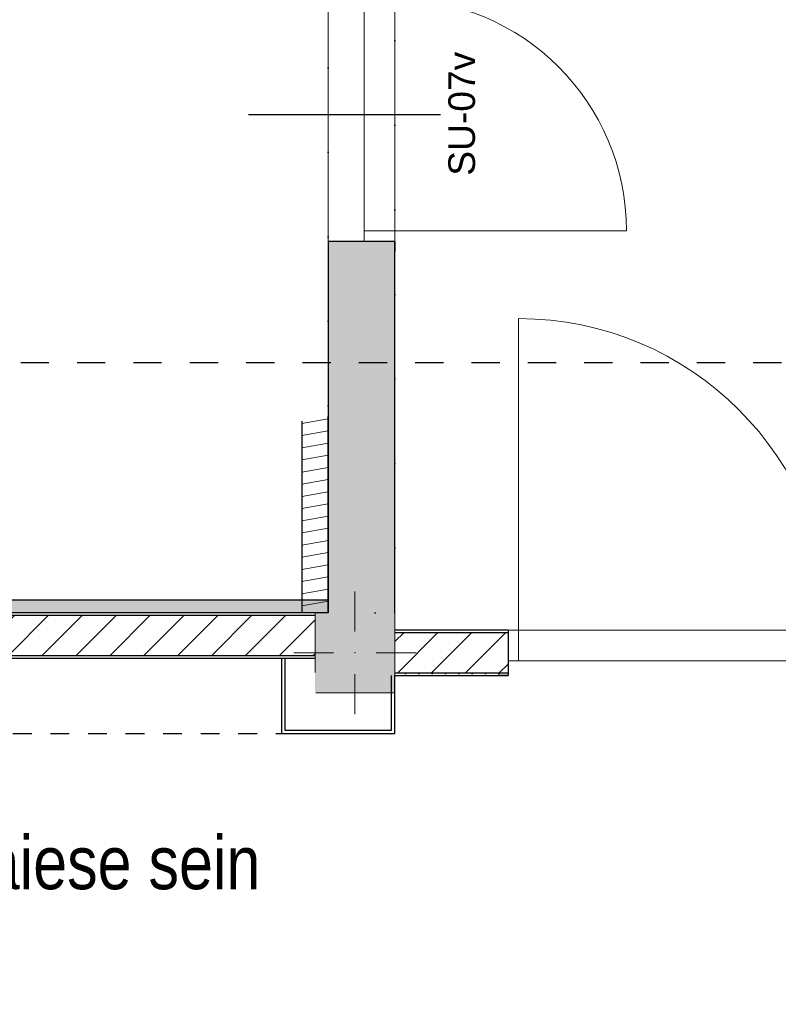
# Model space of a CAD drawing. Header units: millimetres. Extents: x -63554 to 200, y -19084 to 40052.
# Tile 40 of 120: x -42699 to -39850, y -7650 to -3953. Entities that reach past the tile are written whole.
import ezdxf

# ---------------------------------------------------------------- set-up
doc = ezdxf.new("R2010")
doc.units = ezdxf.units.MM
doc.header["$MEASUREMENT"] = 0
for name, pattern in [('Dashed', [211.666667, 105.833333, -105.833333]), ('Dashed Small', [141.111111, 70.555556, -70.555556]), ('Dotted', [317.499995, 0, -317.499995])]:
    doc.linetypes.add(name, pattern=pattern)
for name, color, linetype in [('1232_Kandvad vaheseinad', 7, 'Continuous'), ('1233_Postid', 7, 'Continuous'), ('New_014_Ruumi netopind', 7, 'Continuous'), ('New_1311_Vaheseinad', 7, 'Continuous'), ('New_Archicad Door Markers', 7, 'Continuous'), ('New_Archicad Doors', 7, 'Continuous')]:
    doc.layers.add(name, color=color, linetype=linetype)
for name, color, linetype, lineweight in [('1232_Kandvad vaheseinad_Pen_No__101', 252, 'Continuous', 13), ('1232_Kandvad vaheseinad_Pen_No__41', 7, 'Continuous', 25), ('1233_Postid_Pen_No__1', 7, 'Continuous', 13), ('1233_Postid_Pen_No__101', 252, 'Continuous', 13), ('New_1311_Vaheseinad_Pen_No__101', 252, 'Continuous', 13), ('New_1311_Vaheseinad_Pen_No__41', 7, 'Continuous', 25), ('New_1321_Põranda kattetarindid_Pen_No__41', 7, 'Continuous', 25), ('New_Archicad Door Markers_Pen_No__7', 7, 'Continuous', 35), ('New_Archicad Doors_Pen_No__101', 252, 'Continuous', 13)]:
    doc.layers.add(name, color=color, linetype=linetype, lineweight=lineweight)
doc.layers.add('New_Archicad Door Markers_Pen_No__5', color=7, linetype='Continuous', lineweight=25, true_color=0x40a5ff)
doc.styles.add('GENERATED_STYLE_1', font='arial.ttf')
pattern_1 = [(0, (0, 0), (0, 86.60254), [0, -50]), (0, (25, 43.3), (0, 86.60254), [0, -50])]
pattern_2 = [(45, (0, 0), (-63.6396, 63.6396), [])]

# ---------------------------------------------------------------- blocks, each defined once
blk = doc.blocks.new('Wall_46_1', base_point=(-41590, -6180))
at = {"layer": 'New_1311_Vaheseinad_Pen_No__101', "linetype": 'Continuous', "lineweight": 13}
h = blk.add_hatch(dxfattribs=at)
h.set_pattern_fill('PLASTER_0001', color=252, style=0, pattern_type=2)
h.set_pattern_definition(pattern_1)
h.paths.add_polyline_path([(-41590, -6180), (-44290, -6180), (-44290, -6190), (-41590, -6190)])
h = blk.add_hatch(dxfattribs=at)
h.set_pattern_fill('MASONRY_BLOCK_0001', color=252, style=0, pattern_type=2)
h.set_pattern_definition(pattern_2)
h.paths.add_polyline_path([(-44290, -6340), (-41590, -6340), (-41590, -6190), (-44290, -6190)])
h = blk.add_hatch(dxfattribs=at)
h.set_pattern_fill('PLASTER_0001', color=252, style=0, pattern_type=2)
h.set_pattern_definition(pattern_1)
h.paths.add_polyline_path([(-44290, -6350), (-41590, -6350), (-41590, -6340), (-44290, -6340)])
at = {"layer": 'New_1311_Vaheseinad_Pen_No__41', "color": 7, "linetype": 'Continuous', "lineweight": 25}
for p, q in [((-41590, -6190), (-44290, -6190)), ((-44290, -6340), (-41590, -6340))]:
    blk.add_line(p, q, dxfattribs=at)
at = {"layer": 'New_1311_Vaheseinad_Pen_No__41', "color": 7, "linetype": 'Continuous', "lineweight": 25, "flags": 128}
for points in [[(-41590, -6180), (-44290, -6180)], [(-44290, -6350), (-41590, -6350)]]:
    blk.add_lwpolyline(points, dxfattribs=at)
blk = doc.blocks.new('Wall_181_1', base_point=(-41540, -6179))
at = {"layer": 'New_1311_Vaheseinad_Pen_No__101', "linetype": 'Continuous', "lineweight": 13}
h = blk.add_hatch(dxfattribs=at)
h.set_pattern_fill('WOOD_0001', color=252, style=0, pattern_type=2)
h.set_pattern_definition([(10, (0, 0), (-7.81417, 44.31635), [])])
h.paths.add_polyline_path([(-41540, -6179), (-41540, -5442), (-41640, -5460), (-41640, -6179)])
at = {"layer": 'New_1311_Vaheseinad_Pen_No__41', "color": 7, "linetype": 'Continuous', "lineweight": 25, "flags": 128}
for points in [[(-41640, -5460), (-41640, -6179)], [(-41540, -6179), (-41540, -5442)], [(-41640, -6179), (-41540, -6179)]]:
    blk.add_lwpolyline(points, dxfattribs=at)
blk = doc.blocks.new('Column_182_1', base_point=(-41440, -6330))
at = {"layer": '1233_Postid_Pen_No__101', "linetype": 'Continuous', "lineweight": 0, "true_color": 0x4c4c4c}
for points in [[(-41590, -6180), (-41590, -6404), (-41586, -6404), (-41586.3, -6480), (-41290, -6480), (-41290, -6180), (-41540, -6180)], [(-41590, -6480), (-41586.3, -6480), (-41586, -6404), (-41590, -6404)]]:
    blk.add_hatch(color=251, dxfattribs=at).paths.add_polyline_path(points)
at = {"layer": '1233_Postid_Pen_No__1', "color": 7, "linetype": 'Continuous', "lineweight": 13}
for p, q in [((-41440, -6250), (-41440, -6100)), ((-41520, -6330), (-41670, -6330)), ((-41360, -6330), (-41210, -6330)), ((-41440, -6410), (-41440, -6560))]:
    blk.add_line(p, q, dxfattribs=at)
at = {"layer": '1233_Postid_Pen_No__1', "color": 7, "linetype": 'Continuous', "lineweight": 13, "flags": 128}
for points in [[(-41540, -6180), (-41590, -6180), (-41590, -6404)], [(-41586.3, -6480), (-41290, -6480), (-41290, -6180)]]:
    blk.add_lwpolyline(points, dxfattribs=at)
at = {"layer": '1233_Postid_Pen_No__1', "color": 7, "linetype": 'Continuous', "lineweight": 13}
blk.add_point((-41440, -6330), dxfattribs=at)
blk = doc.blocks.new('D Marker 26_20')
at = {"layer": 'New_Archicad Door Markers_Pen_No__5', "color": 161, "linetype": 'Continuous', "lineweight": 25, "true_color": 0x40a5ff}
blk.add_line((0, 171.4), (0, -550), dxfattribs=at)
at = {"layer": 'New_Archicad Door Markers_Pen_No__7', "color": 7, "lineweight": 35, "insert": (228.6, 302.4), "char_height": 100, "attachment_point": 7, "rotation": 180, "style": 'GENERATED_STYLE_1'}
blk.add_mtext('\\A1;{\\pql;\\pt0;\\fArial|b0|i0|c0|p0;\\W1.000000;SU-07v\\fArial|b0|i0|c0|p0;\\W1.000000;\\fArial|b0|i0|c0|p0;\\W1.000000;\\fArial|b0|i0|c0|p0;\\W1.000000;}', dxfattribs=at)
blk = doc.blocks.new('Door 26[34]_1')
at = {"layer": 'New_Archicad Doors_Pen_No__101', "color": 252, "linetype": 'Continuous', "lineweight": 13}
for p, q in [((-41540, -3835), (-41540, -3798)), ((-41540, -3835), (-41540, -3798)), ((-41290, -3835), (-41290, -3798)), ((-41290, -3835), (-41290, -3798)), ((-41405, -3835), (-41540, -3835)), ((-41405, -3835), (-41540, -3835)), ((-41405, -3835), (-41405, -3875)), ((-41290, -3835), (-41405, -3835)), ((-41290, -3835), (-41405, -3835)), ((-41290, -3835), (-41405, -3835)), ((-41290, -3875), (-41290, -3835)), ((-41405, -4745), (-41405, -3875)), ((-41405, -3875), (-41290, -3875)), ((-41290, -3875), (-41290, -4745)), ((-41290, -4745), (-41405, -4745)), ((-41405, -4745), (-41405, -4785)), ((-41290, -4785), (-41290, -4745)), ((-41290, -4745), (-40420, -4745)), ((-41405, -4785), (-41540, -4785)), ((-41405, -4785), (-41540, -4785)), ((-41540, -4785), (-41540, -4822)), ((-41540, -4785), (-41540, -4822)), ((-41405, -4785), (-41290, -4785)), ((-41290, -4785), (-41405, -4785)), ((-41290, -4785), (-41405, -4785)), ((-41290, -4785), (-41290, -4822)), ((-41290, -4785), (-41290, -4822))]:
    blk.add_line(p, q, dxfattribs=at)
blk.add_arc((-41290, -4745), 870, 0, 90, dxfattribs=at)
at = {"layer": 'New_Archicad Door Markers', "color": 161, "lineweight": 25, "true_color": 0x40a5ff, "zscale": 1000, "rotation": 270}
blk.add_blockref('D Marker 26_20', (-41290, -4310), dxfattribs=at)

msp = doc.modelspace()

# ---------------------------------------------------------------- hatches: boundary and pattern name
at = {"layer": '1232_Kandvad vaheseinad_Pen_No__101', "linetype": 'Continuous', "lineweight": 0, "true_color": 0x4c4c4c}
for points in [[(-41540, -6180), (-41290, -6180), (-41290, -4785), (-41540, -4785)], [(-41540, -6180), (-41540, -6131.1), (-44590, -6131.1), (-44590, -6180)]]:
    msp.add_hatch(color=251, dxfattribs=at).paths.add_polyline_path(points)
at = {"layer": 'New_1311_Vaheseinad_Pen_No__101', "linetype": 'Continuous', "lineweight": 13}
h = msp.add_hatch(dxfattribs=at)
h.set_pattern_fill('PLASTER_0001', color=252, style=0, pattern_type=2)
h.set_pattern_definition(pattern_1)
h.paths.add_polyline_path([(-41290, -6245), (-41290, -6255), (-40865, -6255), (-40865, -6245)])
h = msp.add_hatch(dxfattribs=at)
h.set_pattern_fill('MASONRY_BLOCK_0001', color=252, style=0, pattern_type=2)
h.set_pattern_definition(pattern_2)
h.paths.add_polyline_path([(-41290, -6405), (-40865, -6405), (-40865, -6255), (-41290, -6255)])
h = msp.add_hatch(dxfattribs=at)
h.set_pattern_fill('PLASTER_0001', color=252, style=0, pattern_type=2)
h.set_pattern_definition(pattern_1)
h.paths.add_polyline_path([(-40865, -6405), (-41290, -6405), (-41290, -6415), (-40865, -6415)])

# ---------------------------------------------------------------- linework, layer by layer
at = {"linetype": 'Dashed Small'}
msp.add_line((-44277, -6633.1), (-41716, -6633.1), dxfattribs=at)
at = {"color": 240, "linetype": 'Dashed', "true_color": 0xed1f24}
msp.add_lwpolyline([(-49680.2, -5239.9), (-36331.5, -5239.9), (-36331.5, -17040.3), (-49680.2, -17040.3)], close=True, dxfattribs=at)
for points in [[(-41716, -6350), (-41716, -6633.1), (-41290, -6633.1), (-41290, -6415)], [(-41703, -6350), (-41703, -6620.1), (-41303, -6620.1), (-41303, -6415)]]:
    msp.add_lwpolyline(points)
at = {"layer": '1232_Kandvad vaheseinad', "color": 7, "lineweight": 25}
msp.add_line((-44590, -6131.1), (-41540, -6131.1), dxfattribs=at)
msp.add_lwpolyline([(-44590, -6131.1), (-41540, -6131.1), (-41540, -6180), (-44590, -6180)], close=True, dxfattribs=at)
at = {"layer": '1232_Kandvad vaheseinad_Pen_No__41', "color": 7, "linetype": 'Continuous', "lineweight": 25}
for p, q in [((-41540, -4785), (-41540, -4822)), ((-41405, -4785), (-41540, -4785)), ((-41290, -4785), (-41405, -4785)), ((-41290, -4785), (-41290, -4822))]:
    msp.add_line(p, q, dxfattribs=at)
at = {"layer": '1232_Kandvad vaheseinad_Pen_No__41', "color": 7, "linetype": 'Continuous', "lineweight": 25, "flags": 128}
for points in [[(-41540, -4785), (-41540, -6180)], [(-41290, -6180), (-41290, -4785)]]:
    msp.add_lwpolyline(points, dxfattribs=at)
at = {"layer": 'New_014_Ruumi netopind', "color": 254, "linetype": 'Continuous', "lineweight": 0, "true_color": 0xfdf2d0}
for p, q in [((-41290, -1675), (-41290, -6180)), ((-41290, -6180), (-41290, -6245)), ((-41290, -6245), (-38600, -6245))]:
    msp.add_line(p, q, dxfattribs=at)
at = {"layer": 'New_014_Ruumi netopind', "color": 254, "linetype": 'Continuous', "lineweight": 0, "true_color": 0xfdf2d0, "flags": 128}
msp.add_lwpolyline([(-41590, -6180), (-41540, -6180), (-41540, -470), (-41590, -470), (-41590, -110), (-43922.4, -110), (-43922.4, -2910), (-45122.4, -2910), (-45122.4, -110), (-46125, -110), (-47195, -110), (-47195, -565), (-47650, -565), (-47650, -6130.1), (-44590, -6130.1), (-44590, -6180), (-44290, -6180)], close=True, dxfattribs=at)
at = {"layer": 'New_1311_Vaheseinad_Pen_No__41', "color": 7, "linetype": 'Continuous', "lineweight": 25}
for p, q in [((-40865, -6245), (-40902, -6245)), ((-40865, -6245), (-40865, -6255)), ((-40865, -6255), (-41290, -6255)), ((-40865, -6255), (-40865, -6360)), ((-40865, -6360), (-40865, -6405)), ((-41290, -6405), (-40865, -6405)), ((-40865, -6415), (-40902, -6415)), ((-40865, -6405), (-40865, -6415))]:
    msp.add_line(p, q, dxfattribs=at)
at = {"layer": 'New_1311_Vaheseinad_Pen_No__41', "color": 7, "linetype": 'Continuous', "lineweight": 25, "flags": 128}
for points in [[(-40865, -6245), (-41290, -6245)], [(-41290, -6415), (-40865, -6415)]]:
    msp.add_lwpolyline(points, dxfattribs=at)
at = {"layer": 'New_1321_Põranda kattetarindid_Pen_No__41', "color": 7, "linetype": 'Dotted', "lineweight": 25, "flags": 128}
msp.add_lwpolyline([(-41540, -470), (-41290, -470), (-41290, -6180), (-41540, -6180)], close=True, dxfattribs=at)
at = {"layer": 'New_Archicad Doors_Pen_No__101', "color": 252, "linetype": 'Continuous', "lineweight": 13}
for p, q in [((-40825, -6245), (-40825, -5075)), ((-40865, -6245), (-40902, -6245)), ((-40865, -6245), (-40902, -6245)), ((-40865, -6245), (-40825, -6245)), ((-40865, -6360), (-40865, -6245)), ((-40865, -6245), (-40865, -6255)), ((-40865, -6245), (-40865, -6255)), ((-39655, -6245), (-40825, -6245)), ((-40825, -6245), (-40825, -6360)), ((-40865, -6255), (-40865, -6360)), ((-40865, -6255), (-40865, -6360)), ((-40825, -6360), (-40865, -6360)), ((-40865, -6360), (-40865, -6405)), ((-40865, -6360), (-40865, -6405)), ((-40825, -6360), (-39655, -6360)), ((-40865, -6415), (-40902, -6415)), ((-40865, -6415), (-40902, -6415)), ((-40865, -6405), (-40865, -6415)), ((-40865, -6405), (-40865, -6415))]:
    msp.add_line(p, q, dxfattribs=at)
msp.add_arc((-40825, -6245), 1170, 0, 90, dxfattribs=at)

# ---------------------------------------------------------------- block references
at = {"layer": '1233_Postid', "color": 7, "lineweight": 13}
msp.add_blockref('Column_182_1', (-41440, -6330), dxfattribs=at)
at = {"layer": 'New_1311_Vaheseinad', "color": 7, "lineweight": 25}
for name, p in [('Wall_181_1', (-41540, -6179)), ('Wall_46_1', (-41590, -6180))]:
    msp.add_blockref(name, p, dxfattribs=at)
at = {"layer": 'New_Archicad Doors', "color": 252, "linetype": 'Continuous', "lineweight": 13}
msp.add_blockref('Door 26[34]_1', (0, 0), dxfattribs=at)

# ---------------------------------------------------------------- texts
at = {"color": 240, "true_color": 0xed1f24, "insert": (-42890.5, -7017.8), "char_height": 200, "attachment_point": 1}
msp.add_mtext_dynamic_manual_height_columns('{\\fArial Narrow|b0|i0|c186|p34;taiese sein}', width=1564.508, gutter_width=1, heights=[0], dxfattribs=at)

doc.saveas('drawing.dxf')
